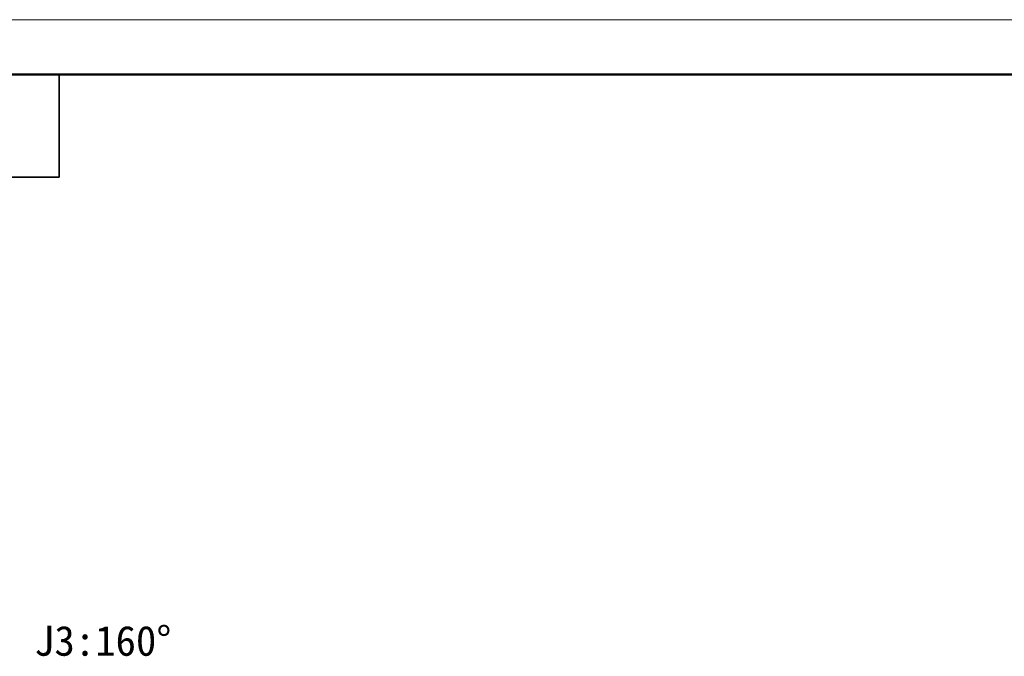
# Model space of a CAD drawing. Header units: millimetres. Extents: x 0 to 4200, y 0 to 2974.
# Tile 21 of 40: x 794 to 1945, y 2230 to 2974. Entities that reach past the tile are written whole.
import ezdxf

# ---------------------------------------------------------------- set-up
doc = ezdxf.new("R2010")
doc.units = ezdxf.units.MM
doc.header["$LTSCALE"] = 10
doc.layers.add('标注层', color=150, linetype='Continuous')
doc.styles.add('SLDTEXTSTYLE1', font='仿宋_GB2312')

msp = doc.modelspace()

# ---------------------------------------------------------------- linework, layer by layer
at = {"color": 7, "linetype": 'Continuous', "lineweight": 18}
msp.add_line((-0.005, 2973.966), (4199.93, 2973.966), dxfattribs=at)
at = {"color": 7, "linetype": 'Continuous', "lineweight": 50}
msp.add_line((239.959, 2909.894), (4139.959, 2909.894), dxfattribs=at)
at = {"color": 7, "linetype": 'Continuous', "lineweight": 35}
for p, q in [((839.959, 2789.894), (839.959, 2909.894)), ((239.959, 2789.894), (839.959, 2789.894))]:
    msp.add_line(p, q, dxfattribs=at)

# ---------------------------------------------------------------- texts
at = {"layer": '标注层', "insert": (810.707, 2266.023), "char_height": 35, "attachment_point": 1, "style": 'SLDTEXTSTYLE1'}
msp.add_mtext('J3:160°', dxfattribs=at)

doc.saveas('drawing.dxf')
